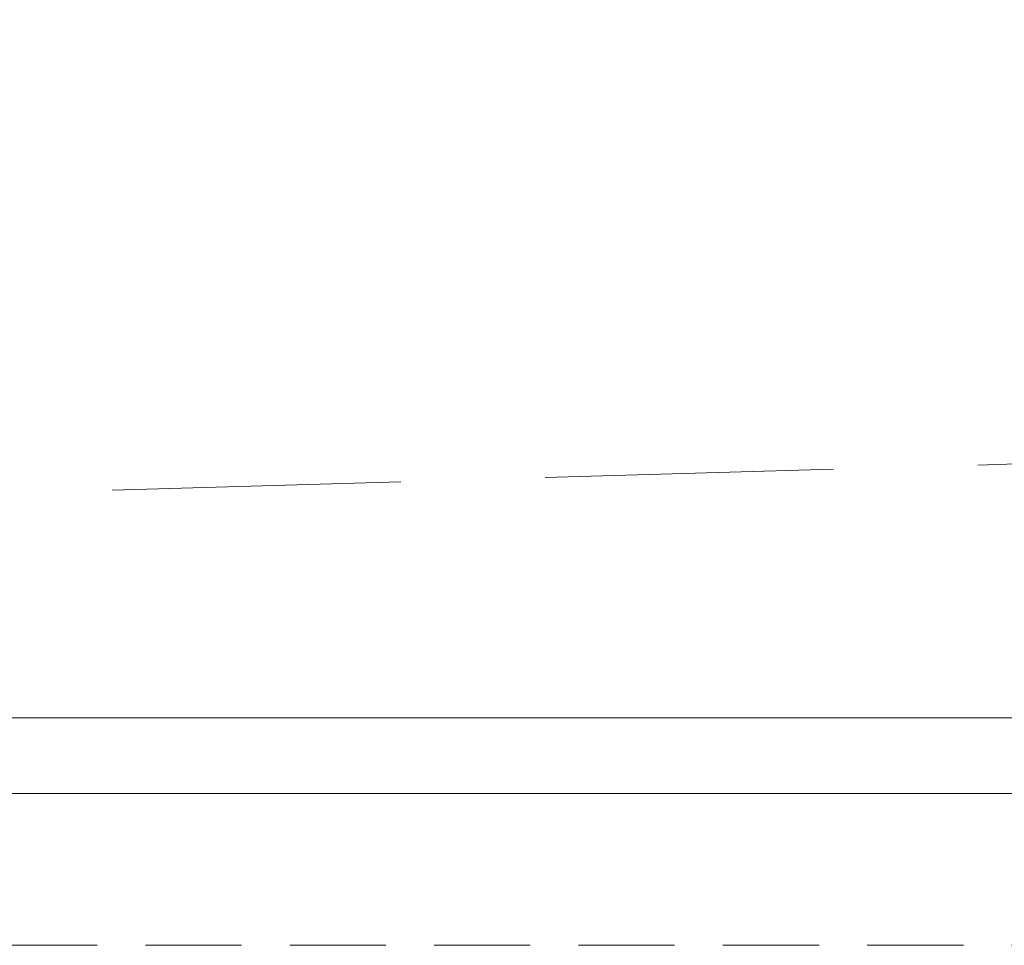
# Model space of a CAD drawing. Header units: millimetres. Extents: x 213386 to 506888, y 183055 to 450952.
# Tile 149 of 256: x 380271 to 380920, y 284632 to 285243. Entities that reach past the tile are written whole.
import ezdxf

# ---------------------------------------------------------------- set-up
doc = ezdxf.new("R2010")
doc.units = ezdxf.units.MM
doc.linetypes.add('ČÁRKOVANÁ', pattern=[19.05, 12.7, -6.35])
for name, color, linetype, lineweight in [('FASÁDA DETAILNÍ', 255, 'Continuous', 0), ('KOTY', 255, 'Continuous', 0), ('NOVA', 255, 'Continuous', 0), ('TENKA', 255, 'Continuous', 0)]:
    doc.layers.add(name, color=color, linetype=linetype, lineweight=lineweight)
doc.layers.add('PLOCHY K PRONÁJMU', color=255, linetype='Continuous', lineweight=0, plot=False)
doc.layers.get('KOTY').off()

# ---------------------------------------------------------------- blocks, each defined once
blk = doc.blocks.new('NOVÁ PODLAHA')
at = {"layer": 'NOVA', "linetype": 'ČÁRKOVANÁ', "ltscale": 15}
blk.add_line((0, 0), (25700, 750), dxfattribs=at)
at = {"layer": 'NOVA'}
blk.add_lwpolyline([(25700, 16457.5), (25700, 0), (0, 0), (0, 15942.5)], dxfattribs=at)

msp = doc.modelspace()

# ---------------------------------------------------------------- linework, layer by layer
at = {"layer": 'FASÁDA DETAILNÍ', "color": 7, "linetype": 'ČÁRKOVANÁ', "ltscale": 5}
msp.add_lwpolyline([(399276.64, 284632.15), (373376.64, 284632.15), (373376.64, 307632.15), (399276.64, 307632.15)], close=True, dxfattribs=at)
at = {"layer": 'FASÁDA DETAILNÍ'}
msp.add_lwpolyline([(399176.64, 284732.15), (373476.64, 284732.15), (373476.64, 307532.15), (399176.64, 307532.15)], close=True, dxfattribs=at)
at = {"layer": 'PLOCHY K PRONÁJMU', "ltscale": 5}
msp.add_lwpolyline([(373526.64, 307482.15), (399126.64, 307482.15), (399126.64, 284782.15), (373526.64, 284782.15)], close=True, dxfattribs=at)
msp.add_lwpolyline([(392626.64, 284782.15), (386326.64, 284782.15), (386586.64, 286172.15), (386586.64, 286892.15), (386066.64, 286892.15), (386066.64, 286172.15), (386586.64, 286172.15), (386326.64, 284782.15), (380026.64, 284782.15), (380286.64, 286172.15), (380286.64, 286892.15), (379766.64, 286892.15), (379766.64, 286172.15), (380286.64, 286172.15), (380026.64, 284782.15), (373526.64, 284782.15)], dxfattribs=at)
at = {"layer": 'TENKA', "ltscale": 20}
msp.add_lwpolyline([(386289.14, 284732.15), (380064.14, 284732.15)], dxfattribs=at)

# ---------------------------------------------------------------- block references
at = {"layer": 'KOTY'}
msp.add_blockref('NOVÁ PODLAHA', (373476.64, 284732.15), dxfattribs=at)

doc.saveas('drawing.dxf')
